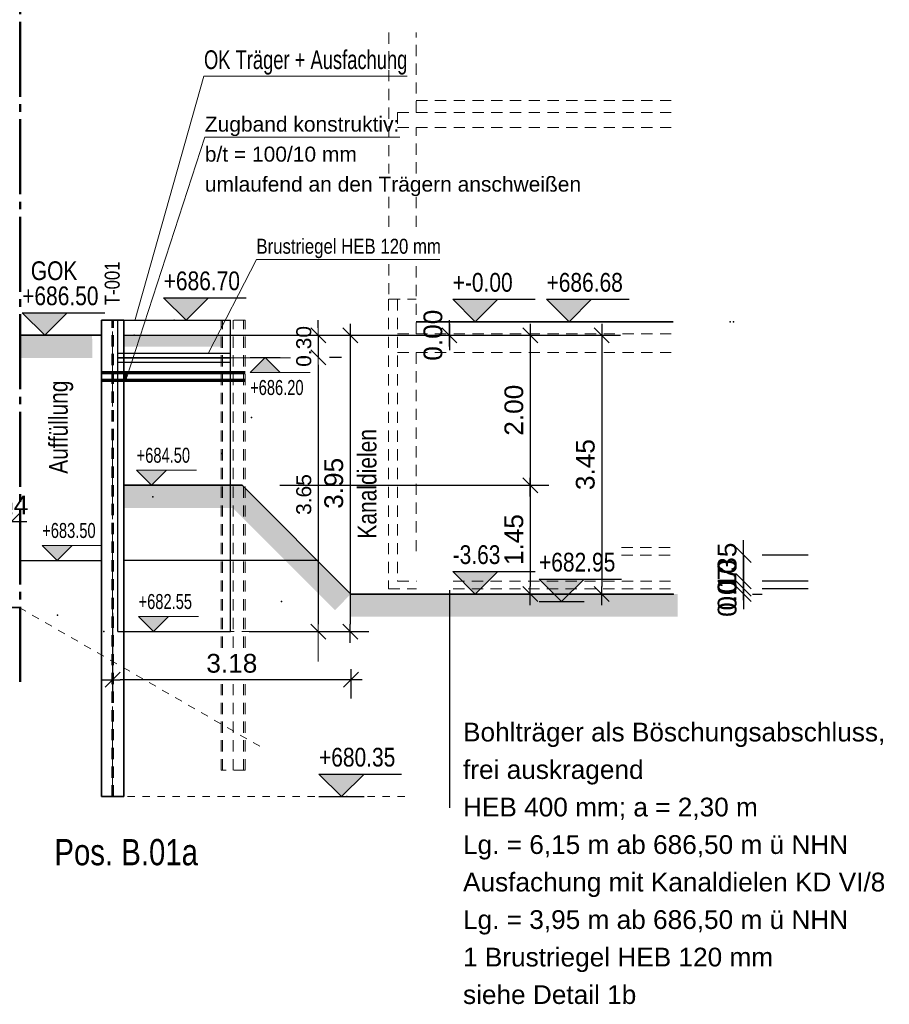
# Model space of a CAD drawing. Header units: metres. Extents: x 0 to 119, y 1 to 83.
# Tile 13 of 29: x 8 to 19, y 63 to 76. Entities that reach past the tile are written whole.
import ezdxf

# ---------------------------------------------------------------- set-up
doc = ezdxf.new("R2010")
doc.units = ezdxf.units.M
for name, pattern in [('ACHSE3', [1.25, 1, -0.1, 0.05, -0.1]), ('DURCHG', [0]), ('GESTR2', [0.25, 0.15, -0.1]), ('PUNKTE', [0.15, 0.05, -0.1])]:
    doc.linetypes.add(name, pattern=pattern)
for name, color, linetype in [('Ausfachung', 7, 'Continuous'), ('Aushub', 7, 'Continuous'), ('Bodenprofil', 7, 'Continuous'), ('BT-Verbau', 7, 'Continuous'), ('Gel_nde', 7, 'Continuous'), ('GEOMETRIE', 7, 'Continuous'), ('Grundst_cksgrenze', 7, 'Continuous'), ('HILFPU', 7, 'Continuous'), ('MAKET', 7, 'Continuous'), ('Nachbargeb_ude', 7, 'Continuous'), ('Neubau', 7, 'Continuous'), ('SCHRAFF', 7, 'Continuous'), ('TEXTE', 7, 'Continuous'), ('Zugband', 7, 'Continuous')]:
    doc.layers.add(name, color=color, linetype=linetype)
doc.styles.add('Arial', font='arial.ttf')
doc.dimstyles.new('ISBSTRICH2E', dxfattribs={"dimtxt": 0.25, "dimasz": 0.1, "dimexe": 0.25, "dimexo": 1, "dimgap": 0.09, "dimtad": 1, "dimzin": 0, "dimdsep": 46, "dimtxsty": 'Arial', "dimblk": 'ID2', "dimblk1": 'ID2', "dimblk2": 'ID2', "dimsah": 1, "dimcen": 0.09, "dimdle": 0.15, "dimclrd": 1, "dimclre": 1, "dimclrt": 1, "dimazin": 0, "dimtfac": 1, "dimtdec": 4, "dimtix": 1, "dimtmove": 2, "dimatfit": 3, "dimfxl": 1, "dimtvp": 0.004, "dimtolj": 1, "dimtzin": 0, "dimarcsym": 0})
doc.dimstyles.new('ISBSTRICH4E', dxfattribs={"dimtxt": 0.25, "dimasz": 0.1, "dimexe": 0.25, "dimexo": 1, "dimgap": 0.09, "dimtad": 1, "dimzin": 0, "dimdsep": 46, "dimtxsty": 'Arial', "dimblk": 'ID4', "dimblk1": 'ID4', "dimblk2": 'ID4', "dimsah": 1, "dimcen": 0.09, "dimdle": 0.15, "dimclrd": 7, "dimclre": 7, "dimclrt": 7, "dimazin": 0, "dimtfac": 1, "dimtdec": 4, "dimtix": 1, "dimtmove": 2, "dimatfit": 3, "dimfxl": 1, "dimtvp": 0.004, "dimtolj": 1, "dimtzin": 0, "dimarcsym": 0})
doc.dimstyles.new('ISBSTRICH6E', dxfattribs={"dimtxt": 0.2, "dimasz": 0.1, "dimexe": 0.15, "dimexo": 1.1, "dimgap": 0.09, "dimtad": 1, "dimzin": 0, "dimdsep": 46, "dimtxsty": 'Arial', "dimblk": 'ID6', "dimblk1": 'ID6', "dimblk2": 'ID6', "dimsah": 1, "dimcen": 0.09, "dimdle": 0.15, "dimclrd": 7, "dimclre": 7, "dimclrt": 7, "dimazin": 0, "dimtfac": 1, "dimtdec": 4, "dimtix": 1, "dimtmove": 2, "dimatfit": 3, "dimfxl": 1, "dimtvp": 0.005, "dimtolj": 1, "dimtzin": 0, "dimarcsym": 0})

# ---------------------------------------------------------------- blocks, each defined once
blk = doc.blocks.new('ID4')
at = {"color": 7, "linetype": 'DURCHG', "lineweight": 25}
for p, q in [((-1, -1), (1, 1)), ((1.5, 0), (-1, 0))]:
    blk.add_line(p, q, dxfattribs=at)
blk = doc.blocks.new('*D48')
at = {"layer": 'Defpoints', "color": 0}
for p in [(7.429, 69.734), (7.429, 68.887), (7.669, 68.887)]:
    blk.add_point(p, dxfattribs=at)
at = {"layer": 'MAKET', "color": 7, "lineweight": -2}
for p, q in [((7.429, 69.887), (7.429, 69.984)), ((7.669, 69.887), (7.669, 69.984)), ((7.329, 69.734), (7.229, 69.734)), ((7.669, 69.734), (7.429, 69.734)), ((7.769, 69.734), (7.869, 69.734))]:
    blk.add_line(p, q, dxfattribs=at)
at = {"layer": 'MAKET', "color": 7, "lineweight": -2, "xscale": 0.1, "yscale": 0.1, "zscale": 0.1}
blk.add_blockref('ID4', (7.429, 69.734), dxfattribs=at)
at = {"layer": 'MAKET', "color": 7, "lineweight": -2, "xscale": 0.1, "yscale": 0.1, "zscale": 0.1, "rotation": 180}
blk.add_blockref('ID4', (7.669, 69.734), dxfattribs=at)
at = {"layer": 'MAKET', "color": 7, "insert": (7.549, 69.952), "char_height": 0.25, "attachment_point": 5, "style": 'Arial'}
blk.add_mtext('\\A1;0.24', dxfattribs=at)
blk = doc.blocks.new('*D58')
at = {"layer": 'Defpoints', "color": 0}
for p in [(17.283, 69.287), (17.283, 68.937), (17.424, 68.937)]:
    blk.add_point(p, dxfattribs=at)
at = {"layer": 'MAKET', "color": 7, "lineweight": -2}
for p, q in [((17.424, 69.387), (17.424, 69.487)), ((17.424, 69.287), (17.424, 68.937)), ((18.283, 69.287), (17.674, 69.287)), ((18.283, 68.937), (17.674, 68.937)), ((17.424, 68.837), (17.424, 68.737))]:
    blk.add_line(p, q, dxfattribs=at)
at = {"layer": 'MAKET', "color": 7, "lineweight": -2, "xscale": 0.1, "yscale": 0.1, "zscale": 0.1}
for p, rotation in [((17.424, 69.287), 270), ((17.424, 68.937), 90)]:
    blk.add_blockref('ID4', p, dxfattribs=dict(at, rotation=rotation))
at = {"layer": 'MAKET', "color": 7, "insert": (17.206, 69.112), "char_height": 0.25, "attachment_point": 5, "rotation": 90, "style": 'Arial'}
blk.add_mtext('\\A1;0.35', dxfattribs=at)
blk = doc.blocks.new('*D59')
at = {"layer": 'Defpoints', "color": 0}
for p in [(17.283, 68.937), (17.283, 68.837), (17.424, 68.837)]:
    blk.add_point(p, dxfattribs=at)
at = {"layer": 'MAKET', "color": 7, "lineweight": -2}
for p, q in [((17.424, 69.037), (17.424, 69.137)), ((17.424, 68.937), (17.424, 68.837)), ((18.283, 68.937), (17.674, 68.937)), ((18.283, 68.837), (17.674, 68.837)), ((17.424, 68.737), (17.424, 68.637))]:
    blk.add_line(p, q, dxfattribs=at)
at = {"layer": 'MAKET', "color": 7, "lineweight": -2, "xscale": 0.1, "yscale": 0.1, "zscale": 0.1}
for p, rotation in [((17.424, 68.937), 270), ((17.424, 68.837), 90)]:
    blk.add_blockref('ID4', p, dxfattribs=dict(at, rotation=rotation))
at = {"layer": 'MAKET', "color": 7, "insert": (17.206, 68.887), "char_height": 0.25, "attachment_point": 5, "rotation": 90, "style": 'Arial'}
blk.add_mtext('\\A1;0.10', dxfattribs=at)
blk = doc.blocks.new('*D60')
at = {"layer": 'Defpoints', "color": 0}
for p in [(17.283, 68.837), (16.544, 68.767), (17.424, 68.767)]:
    blk.add_point(p, dxfattribs=at)
at = {"layer": 'MAKET', "color": 7, "lineweight": -2}
for p, q in [((17.424, 68.937), (17.424, 69.037)), ((17.424, 68.837), (17.424, 68.767)), ((18.283, 68.837), (17.674, 68.837)), ((17.424, 68.667), (17.424, 68.567)), ((17.544, 68.767), (17.674, 68.767))]:
    blk.add_line(p, q, dxfattribs=at)
at = {"layer": 'MAKET', "color": 7, "lineweight": -2, "xscale": 0.1, "yscale": 0.1, "zscale": 0.1}
for p, rotation in [((17.424, 68.837), 270), ((17.424, 68.767), 90)]:
    blk.add_blockref('ID4', p, dxfattribs=dict(at, rotation=rotation))
at = {"layer": 'MAKET', "color": 7, "insert": (17.206, 68.802), "char_height": 0.25, "attachment_point": 5, "rotation": 90, "style": 'Arial'}
blk.add_mtext('\\A1;0.07', dxfattribs=at)
blk = doc.blocks.new('DIM55')
at = {"layer": 'MAKET', "color": 7, "linetype": 'DURCHG', "lineweight": 25}
for p, q in [((13.846, 68.767), (13.546, 69.067)), ((13.546, 69.067), (14.646, 69.067)), ((14.146, 69.067), (13.846, 68.767)), ((13.546, 68.767), (14.146, 68.767))]:
    blk.add_line(p, q, dxfattribs=at)
at = {"layer": 'MAKET', "color": 4}
for p in [(17.29, 72.397), (16.486, 68.767)]:
    blk.add_point(p, dxfattribs=at)
blk = doc.blocks.new('DIM56')
at = {"layer": 'MAKET', "color": 7, "linetype": 'DURCHG', "lineweight": 25}
for p, q in [((13.846, 72.397), (13.546, 72.697)), ((13.546, 72.697), (14.646, 72.697)), ((14.146, 72.697), (13.846, 72.397)), ((13.546, 72.397), (14.146, 72.397))]:
    blk.add_line(p, q, dxfattribs=at)
at = {"layer": 'MAKET', "color": 7, "style": 'Arial', "width": 0.8}
blk.add_text('-3.63', height=0.25, dxfattribs=at).set_placement((13.546, 69.167))
blk = doc.blocks.new('DIM57')
at = {"layer": 'MAKET', "color": 7, "style": 'Arial', "width": 0.8}
blk.add_text('+-0.00', height=0.25, dxfattribs=at).set_placement((13.546, 72.797))
blk = doc.blocks.new('ID2')
at = {"color": 1, "linetype": 'DURCHG', "lineweight": 25}
for p, q in [((-1, -1), (1, 1)), ((1.5, 0), (-1, 0))]:
    blk.add_line(p, q, dxfattribs=at)
blk = doc.blocks.new('*D312')
at = {"layer": 'Defpoints', "color": 0}
for p in [(8.863, 72.217), (12.19, 68.767), (15.533, 68.767)]:
    blk.add_point(p, dxfattribs=at)
at = {"layer": 'MAKET', "color": 1, "lineweight": -2}
for p, q in [((9.863, 72.217), (15.783, 72.217)), ((15.533, 72.117), (15.533, 68.867)), ((13.19, 68.767), (15.783, 68.767))]:
    blk.add_line(p, q, dxfattribs=at)
at = {"layer": 'MAKET', "color": 1, "lineweight": -2, "xscale": 0.1, "yscale": 0.1, "zscale": 0.1}
for p, rotation in [((15.533, 72.217), 90), ((15.533, 68.767), 270)]:
    blk.add_blockref('ID2', p, dxfattribs=dict(at, rotation=rotation))
at = {"layer": 'MAKET', "color": 1, "insert": (15.315, 70.492), "char_height": 0.25, "attachment_point": 5, "rotation": 90, "style": 'Arial'}
blk.add_mtext('\\A1;3.45', dxfattribs=at)
blk = doc.blocks.new('*D313')
at = {"layer": 'Defpoints', "color": 0}
for p in [(10.703, 72.217), (9.834, 68.267), (12.18, 68.267)]:
    blk.add_point(p, dxfattribs=at)
at = {"layer": 'MAKET', "color": 7, "lineweight": -2}
for p, q in [((11.703, 72.217), (12.43, 72.217)), ((12.18, 72.117), (12.18, 68.367)), ((10.834, 68.267), (12.43, 68.267))]:
    blk.add_line(p, q, dxfattribs=at)
at = {"layer": 'MAKET', "color": 7, "lineweight": -2, "xscale": 0.1, "yscale": 0.1, "zscale": 0.1}
for p, rotation in [((12.18, 72.217), 90), ((12.18, 68.267), 270)]:
    blk.add_blockref('ID4', p, dxfattribs=dict(at, rotation=rotation))
at = {"layer": 'MAKET', "color": 7, "insert": (11.962, 70.242), "char_height": 0.25, "attachment_point": 5, "rotation": 90, "style": 'Arial'}
blk.add_mtext('\\A1;3.95', dxfattribs=at)
blk = doc.blocks.new('ID6')
at = {"color": 3, "linetype": 'DURCHG', "lineweight": -3}
blk.add_line((-1, -1), (1, 1), dxfattribs=at)
at = {"color": 4, "linetype": 'DURCHG', "lineweight": 13}
blk.add_line((4, 0), (-1, 0), dxfattribs=at)
blk = doc.blocks.new('*D314')
at = {"layer": 'Defpoints', "color": 0}
for p in [(10.703, 72.217), (10.963, 71.92), (11.754, 71.92)]:
    blk.add_point(p, dxfattribs=at)
at = {"layer": 'MAKET', "color": 7, "lineweight": -2}
for p, q in [((11.754, 72.317), (11.754, 72.417)), ((11.754, 72.217), (11.754, 71.92)), ((11.803, 72.217), (11.904, 72.217)), ((11.754, 71.82), (11.754, 71.72)), ((12.063, 71.92), (11.904, 71.92))]:
    blk.add_line(p, q, dxfattribs=at)
at = {"layer": 'MAKET', "color": 7, "lineweight": -2, "xscale": 0.1, "yscale": 0.1, "zscale": 0.1}
for p, rotation in [((11.754, 71.92), 90), ((11.754, 72.217), 270)]:
    blk.add_blockref('ID6', p, dxfattribs=dict(at, rotation=rotation))
at = {"layer": 'MAKET', "color": 7, "insert": (11.562, 72.068), "char_height": 0.2, "attachment_point": 5, "rotation": 90, "style": 'Arial'}
blk.add_mtext('\\A1;0.30', dxfattribs=at)
blk = doc.blocks.new('*D315')
at = {"layer": 'Defpoints', "color": 0}
for p in [(10.963, 71.92), (9.834, 68.267), (11.754, 68.267)]:
    blk.add_point(p, dxfattribs=at)
at = {"layer": 'MAKET', "color": 7, "lineweight": -2}
for p, q in [((11.754, 71.82), (11.754, 68.367)), ((12.063, 71.92), (11.904, 71.92)), ((10.934, 68.267), (11.904, 68.267))]:
    blk.add_line(p, q, dxfattribs=at)
at = {"layer": 'MAKET', "color": 7, "lineweight": -2, "xscale": 0.1, "yscale": 0.1, "zscale": 0.1}
for p, rotation in [((11.754, 71.92), 90), ((11.754, 68.267), 270)]:
    blk.add_blockref('ID6', p, dxfattribs=dict(at, rotation=rotation))
at = {"layer": 'MAKET', "color": 7, "insert": (11.562, 70.093), "char_height": 0.2, "attachment_point": 5, "rotation": 90, "style": 'Arial'}
blk.add_mtext('\\A1;3.65', dxfattribs=at)
blk = doc.blocks.new('*D316')
at = {"layer": 'Defpoints', "color": 0}
for p in [(10.864, 72.217), (10.864, 72.217), (13.502, 72.217)]:
    blk.add_point(p, dxfattribs=at)
at = {"layer": 'MAKET', "color": 7, "lineweight": -2}
for p, q in [((13.502, 72.317), (13.502, 72.417)), ((11.864, 72.217), (13.752, 72.217)), ((11.864, 72.217), (13.752, 72.217)), ((13.502, 72.217), (13.502, 72.217)), ((13.502, 72.117), (13.502, 72.017))]:
    blk.add_line(p, q, dxfattribs=at)
at = {"layer": 'MAKET', "color": 7, "lineweight": -2, "xscale": 0.1, "yscale": 0.1, "zscale": 0.1}
for rotation in [90, 270]:
    blk.add_blockref('ID4', (13.502, 72.217), dxfattribs=dict(at, rotation=rotation))
at = {"layer": 'MAKET', "color": 7, "insert": (13.284, 72.217), "char_height": 0.25, "attachment_point": 5, "rotation": 90, "style": 'Arial'}
blk.add_mtext('\\A1;0.00', dxfattribs=at)
blk = doc.blocks.new('DIM311')
at = {"layer": 'MAKET', "color": 7, "linetype": 'DURCHG', "lineweight": 25}
for p, q in [((12.064, 66.067), (11.764, 66.367)), ((11.764, 66.367), (12.864, 66.367)), ((12.364, 66.367), (12.064, 66.067)), ((11.764, 66.067), (12.364, 66.067))]:
    blk.add_line(p, q, dxfattribs=at)
at = {"layer": 'MAKET', "color": 4}
for p in [(9.834, 72.417), (17.247, 72.397), (9.301, 72.217), (11.264, 68.667), (12.134, 66.067)]:
    blk.add_point(p, dxfattribs=at)
blk = doc.blocks.new('DIM312')
at = {"layer": 'MAKET', "color": 7, "linetype": 'DURCHG', "lineweight": 25}
for p, q in [((14.997, 68.667), (14.697, 68.967)), ((14.697, 68.967), (15.797, 68.967)), ((15.297, 68.967), (14.997, 68.667)), ((14.697, 68.667), (15.297, 68.667))]:
    blk.add_line(p, q, dxfattribs=at)
at = {"layer": 'MAKET', "color": 7, "style": 'Arial', "width": 0.8}
blk.add_text('+680.35', height=0.25, dxfattribs=at).set_placement((11.764, 66.467))
blk = doc.blocks.new('DIM313')
at = {"layer": 'MAKET', "color": 7, "linetype": 'DURCHG', "lineweight": 25}
for p, q in [((8.107, 72.217), (7.807, 72.517)), ((7.807, 72.517), (8.907, 72.517)), ((8.407, 72.517), (8.107, 72.217)), ((7.807, 72.217), (8.407, 72.217))]:
    blk.add_line(p, q, dxfattribs=at)
at = {"layer": 'MAKET', "color": 7, "style": 'Arial', "width": 0.8}
blk.add_text('+682.95', height=0.25, dxfattribs=at).set_placement((14.697, 69.067))
blk = doc.blocks.new('DIM314')
at = {"layer": 'MAKET', "color": 7, "linetype": 'DURCHG', "lineweight": 25}
for p, q in [((15.097, 72.397), (14.797, 72.697)), ((14.797, 72.697), (15.897, 72.697)), ((15.397, 72.697), (15.097, 72.397)), ((14.797, 72.397), (15.397, 72.397))]:
    blk.add_line(p, q, dxfattribs=at)
at = {"layer": 'MAKET', "color": 7, "style": 'Arial', "width": 0.8}
blk.add_text('+686.50', height=0.25, dxfattribs=at).set_placement((7.807, 72.617))
blk = doc.blocks.new('DIM315')
at = {"layer": 'MAKET', "color": 7, "linetype": 'DURCHG', "lineweight": 25}
for p, q in [((9.993, 72.417), (9.693, 72.717)), ((9.693, 72.717), (10.793, 72.717)), ((10.293, 72.717), (9.993, 72.417)), ((9.693, 72.417), (10.293, 72.417))]:
    blk.add_line(p, q, dxfattribs=at)
at = {"layer": 'MAKET', "color": 7, "style": 'Arial', "width": 0.8}
blk.add_text('+686.68', height=0.25, dxfattribs=at).set_placement((14.797, 72.797))
blk = doc.blocks.new('DIM316')
at = {"layer": 'MAKET', "color": 7, "style": 'Arial', "width": 0.8}
blk.add_text('+686.70', height=0.25, dxfattribs=at).set_placement((9.693, 72.817))
blk = doc.blocks.new('DIM317')
at = {"layer": 'MAKET', "color": 7, "linetype": 'DURCHG', "lineweight": 25}
blk.add_line((13.502, 68.82), (13.502, 65.917), dxfattribs=at)
blk = doc.blocks.new('*D324')
at = {"layer": 'Defpoints', "color": 0}
for p in [(8.863, 72.217), (10.24, 70.217), (14.58, 70.217)]:
    blk.add_point(p, dxfattribs=at)
at = {"layer": 'MAKET', "color": 1, "lineweight": -2}
for p, q in [((9.863, 72.217), (14.83, 72.217)), ((14.58, 72.117), (14.58, 70.317)), ((11.24, 70.217), (14.83, 70.217))]:
    blk.add_line(p, q, dxfattribs=at)
at = {"layer": 'MAKET', "color": 1, "lineweight": -2, "xscale": 0.1, "yscale": 0.1, "zscale": 0.1}
for p, rotation in [((14.58, 72.217), 90), ((14.58, 70.217), 270)]:
    blk.add_blockref('ID2', p, dxfattribs=dict(at, rotation=rotation))
at = {"layer": 'MAKET', "color": 1, "insert": (14.363, 71.217), "char_height": 0.25, "attachment_point": 5, "rotation": 90, "style": 'Arial'}
blk.add_mtext('\\A1;2.00', dxfattribs=at)
blk = doc.blocks.new('*D325')
at = {"layer": 'Defpoints', "color": 0}
for p in [(10.24, 70.217), (12.19, 68.767), (14.58, 68.767)]:
    blk.add_point(p, dxfattribs=at)
at = {"layer": 'MAKET', "color": 1, "lineweight": -2}
for p, q in [((11.24, 70.217), (14.83, 70.217)), ((14.58, 70.117), (14.58, 68.867)), ((13.19, 68.767), (14.83, 68.767))]:
    blk.add_line(p, q, dxfattribs=at)
at = {"layer": 'MAKET', "color": 1, "lineweight": -2, "xscale": 0.1, "yscale": 0.1, "zscale": 0.1}
for p, rotation in [((14.58, 70.217), 90), ((14.58, 68.767), 270)]:
    blk.add_blockref('ID2', p, dxfattribs=dict(at, rotation=rotation))
at = {"layer": 'MAKET', "color": 1, "insert": (14.363, 69.492), "char_height": 0.25, "attachment_point": 5, "rotation": 90, "style": 'Arial'}
blk.add_mtext('\\A1;1.45', dxfattribs=at)
blk = doc.blocks.new('DIM320')
at = {"layer": 'Nachbargeb_ude', "color": 7, "linetype": 'DURCHG', "lineweight": 18}
for p, q in [((9.559, 68.267), (9.359, 68.467)), ((9.359, 68.467), (10.159, 68.467)), ((9.759, 68.467), (9.559, 68.267)), ((9.359, 68.267), (9.759, 68.267))]:
    blk.add_line(p, q, dxfattribs=at)
at = {"layer": 'Nachbargeb_ude', "color": 4}
for p in [(11.624, 71.92), (4.947, 71.377), (9.777, 70.217), (7.779, 69.214), (8.894, 68.267)]:
    blk.add_point(p, dxfattribs=at)
blk = doc.blocks.new('DIM321')
at = {"layer": 'Nachbargeb_ude', "color": 7, "linetype": 'DURCHG', "lineweight": 18}
for p, q in [((8.274, 69.214), (8.074, 69.414)), ((8.074, 69.414), (8.874, 69.414)), ((8.474, 69.414), (8.274, 69.214)), ((8.074, 69.214), (8.474, 69.214))]:
    blk.add_line(p, q, dxfattribs=at)
at = {"layer": 'Nachbargeb_ude', "color": 7, "style": 'Arial', "width": 0.7}
blk.add_text('+682.55', height=0.2, dxfattribs=at).set_placement((9.359, 68.567))
blk = doc.blocks.new('DIM322')
at = {"layer": 'Nachbargeb_ude', "color": 7, "linetype": 'DURCHG', "lineweight": 18}
for p, q in [((9.533, 70.217), (9.333, 70.417)), ((9.333, 70.417), (10.133, 70.417)), ((9.733, 70.417), (9.533, 70.217)), ((9.333, 70.217), (9.733, 70.217))]:
    blk.add_line(p, q, dxfattribs=at)
at = {"layer": 'Nachbargeb_ude', "color": 7, "style": 'Arial', "width": 0.7}
blk.add_text('+683.50', height=0.2, dxfattribs=at).set_placement((8.074, 69.514))
blk = doc.blocks.new('DIM323')
at = {"layer": 'Nachbargeb_ude', "color": 7, "linetype": 'DURCHG', "lineweight": 18}
for p, q in [((5.333, 71.377), (5.133, 71.577)), ((5.133, 71.577), (5.933, 71.577)), ((5.533, 71.577), (5.333, 71.377)), ((5.133, 71.377), (5.533, 71.377))]:
    blk.add_line(p, q, dxfattribs=at)
at = {"layer": 'Nachbargeb_ude', "color": 7, "style": 'Arial', "width": 0.7}
blk.add_text('+684.50', height=0.2, dxfattribs=at).set_placement((9.333, 70.517))
blk = doc.blocks.new('DIM324')
at = {"layer": 'Nachbargeb_ude', "color": 7, "linetype": 'DURCHG', "lineweight": 18}
for p, q in [((11.046, 71.92), (10.846, 71.72)), ((10.846, 71.92), (11.246, 71.92)), ((11.246, 71.72), (11.046, 71.92)), ((10.846, 71.72), (11.646, 71.72))]:
    blk.add_line(p, q, dxfattribs=at)
at = {"layer": 'Nachbargeb_ude', "color": 7, "style": 'Arial', "width": 0.7}
blk.add_text('+685.66', height=0.2, dxfattribs=at).set_placement((5.133, 71.677))
blk = doc.blocks.new('DIM325')
at = {"layer": 'Nachbargeb_ude', "color": 7, "style": 'Arial', "width": 0.7}
blk.add_text('+686.20', height=0.2, dxfattribs=at).set_placement((10.846, 71.42))
blk = doc.blocks.new('*D332')
at = {"layer": 'Defpoints', "color": 0}
for p in [(9.013, 69.517), (12.19, 68.767), (9.013, 67.624)]:
    blk.add_point(p, dxfattribs=at)
at = {"layer": 'MAKET', "color": 1, "lineweight": -2}
for p, q in [((9.013, 68.517), (9.013, 67.374)), ((12.19, 67.767), (12.19, 67.374)), ((12.09, 67.624), (9.113, 67.624))]:
    blk.add_line(p, q, dxfattribs=at)
at = {"layer": 'MAKET', "color": 1, "lineweight": -2, "xscale": 0.1, "yscale": 0.1, "zscale": 0.1, "rotation": 180}
blk.add_blockref('ID2', (9.013, 67.624), dxfattribs=at)
at = {"layer": 'MAKET', "color": 1, "lineweight": -2, "xscale": 0.1, "yscale": 0.1, "zscale": 0.1}
blk.add_blockref('ID2', (12.19, 67.624), dxfattribs=at)
at = {"layer": 'MAKET', "color": 1, "insert": (10.602, 67.842), "char_height": 0.25, "attachment_point": 5, "style": 'Arial'}
blk.add_mtext('\\A1;3.18', dxfattribs=at)

msp = doc.modelspace()

# ---------------------------------------------------------------- hatches: boundary and pattern name
at = {"layer": 'Aushub'}
for points in [[(10.527, 70.003), (10.954, 70.003), (10.74, 70.217)], [(11.763, 68.767), (12.19, 68.767), (10.954, 70.003), (10.527, 70.003)], [(11.977, 68.553), (12.19, 68.767), (11.763, 68.767)], [(12.19, 68.465), (16.544, 68.465), (16.544, 68.767), (12.19, 68.767)]]:
    msp.add_hatch(color=7, dxfattribs=at).paths.add_polyline_path(points)
at = {"layer": 'Gel_nde'}
for color, points in [(7, [(7.779, 72.216), (8.74, 72.216), (8.74, 72.217)]), (7, [(7.779, 71.915), (8.741, 71.915), (8.74, 72.216), (7.779, 72.216)]), (84, [(9.163, 72.065), (10.458, 72.065), (10.458, 72.217), (9.163, 72.217)]), (7, [(7.779, 71.914), (8.741, 71.915), (7.779, 71.915)])]:
    msp.add_hatch(color=color, dxfattribs=at).paths.add_polyline_path(points)
at = {"layer": 'MAKET'}
for points in [[(9.993, 72.417), (10.293, 72.717), (9.693, 72.717)], [(13.846, 72.397), (14.146, 72.697), (13.546, 72.697)], [(15.097, 72.397), (15.397, 72.697), (14.797, 72.697)], [(8.107, 72.217), (8.407, 72.517), (7.807, 72.517)], [(10.846, 71.72), (11.246, 71.72), (11.046, 71.92)], [(9.533, 70.217), (9.733, 70.417), (9.333, 70.417)], [(8.274, 69.214), (8.474, 69.414), (8.074, 69.414)], [(13.846, 68.767), (14.146, 69.067), (13.546, 69.067)], [(14.997, 68.667), (15.297, 68.967), (14.697, 68.967)], [(9.559, 68.267), (9.759, 68.467), (9.359, 68.467)], [(12.064, 66.067), (12.364, 66.367), (11.764, 66.367)]]:
    msp.add_hatch(color=7, dxfattribs=at).paths.add_polyline_path(points)
at = {"layer": 'SCHRAFF'}
msp.add_hatch(color=7, dxfattribs=at).paths.add_polyline_path([(9.163, 69.915), (10.74, 69.915), (10.74, 70.217), (9.163, 70.217)])

# ---------------------------------------------------------------- linework, layer by layer
at = {"layer": 'Ausfachung', "color": 7, "linetype": 'DURCHG', "lineweight": 25}
for p, q in [((9.084, 68.267), (9.084, 72.417)), ((9.084, 72.417), (10.583, 72.417)), ((10.583, 68.267), (10.583, 72.417)), ((9.084, 71.977), (10.583, 71.977)), ((9.084, 71.92), (10.583, 71.92)), ((9.084, 71.914), (10.583, 71.914)), ((9.084, 71.857), (10.583, 71.857)), ((9.084, 68.267), (10.583, 68.267))]:
    msp.add_line(p, q, dxfattribs=at)
at = {"layer": 'Ausfachung', "color": 7, "linetype": 'ACHSE3', "lineweight": 18}
msp.add_line((9.084, 71.917), (11.624, 71.917), dxfattribs=at)
at = {"layer": 'Aushub', "color": 7, "linetype": 'DURCHG', "lineweight": 35}
for p, q in [((10.74, 70.217), (12.19, 68.767)), ((12.19, 68.767), (16.486, 68.767))]:
    msp.add_line(p, q, dxfattribs=at)
at = {"layer": 'Bodenprofil', "color": 84, "linetype": 'DURCHG', "lineweight": 25}
for p, q in [((7.779, 69.214), (8.863, 69.214)), ((11.743, 69.214), (9.163, 69.214))]:
    msp.add_line(p, q, dxfattribs=at)
at = {"layer": 'BT-Verbau', "color": 7, "linetype": 'DURCHG', "lineweight": 35}
for p, q in [((9.163, 72.417), (8.863, 72.417)), ((8.863, 66.067), (8.863, 72.417)), ((9.163, 66.067), (9.163, 72.417)), ((9.163, 66.067), (8.863, 66.067))]:
    msp.add_line(p, q, dxfattribs=at)
at = {"layer": 'BT-Verbau', "color": 7, "linetype": 'GESTR2', "lineweight": 35}
for p, q in [((9.007, 66.067), (9.007, 72.417)), ((9.02, 66.067), (9.02, 72.417))]:
    msp.add_line(p, q, dxfattribs=at)
at = {"layer": 'BT-Verbau', "color": 7, "linetype": 'ACHSE3', "lineweight": 18}
msp.add_line((9.013, 66.067), (9.013, 72.417), dxfattribs=at)
at = {"layer": 'BT-Verbau', "color": 8, "linetype": 'GESTR2', "lineweight": 9}
for p, q in [((10.778, 72.417), (10.458, 72.417)), ((10.458, 68.049), (10.458, 72.417)), ((10.477, 68.049), (10.477, 72.417)), ((10.618, 68.049), (10.618, 72.417)), ((10.759, 68.049), (10.759, 72.417)), ((10.778, 68.049), (10.778, 72.417)), ((10.458, 66.417), (10.458, 67.615)), ((10.477, 66.417), (10.477, 67.615)), ((10.618, 66.417), (10.618, 67.615)), ((10.759, 66.417), (10.759, 67.615)), ((10.778, 66.417), (10.778, 67.615)), ((10.778, 66.417), (10.458, 66.417))]:
    msp.add_line(p, q, dxfattribs=at)
at = {"layer": 'Gel_nde', "color": 7, "linetype": 'DURCHG', "lineweight": 35}
msp.add_line((7.788, 72.217), (8.863, 72.217), dxfattribs=at)
at = {"layer": 'Gel_nde', "color": 84, "linetype": 'DURCHG', "lineweight": 25}
msp.add_line((9.163, 72.217), (10.458, 72.217), dxfattribs=at)
at = {"layer": 'GEOMETRIE', "color": 7, "linetype": 'DURCHG', "lineweight": 35}
msp.add_line((10.74, 70.217), (9.163, 70.217), dxfattribs=at)
at = {"layer": 'GEOMETRIE', "color": 7, "linetype": 'PUNKTE', "lineweight": 18}
for p, q in [((11.434, 68.267), (10.393, 68.267)), ((9.209, 66.067), (13.004, 66.067))]:
    msp.add_line(p, q, dxfattribs=at)
at = {"layer": 'Grundst_cksgrenze', "color": 54, "linetype": 'ACHSE3', "lineweight": 50}
msp.add_line((7.779, 67.596), (7.779, 81.422), dxfattribs=at)
at = {"layer": 'HILFPU', "color": 4}
for p in [(10.864, 71.122), (10.465, 70.642), (9.547, 70.064), (8.279, 68.487)]:
    msp.add_point(p, dxfattribs=at)
at = {"layer": 'Nachbargeb_ude', "color": 7, "linetype": 'DURCHG', "lineweight": 35}
msp.add_line((7.779, 68.587), (7.129, 68.587), dxfattribs=at)
at = {"layer": 'Nachbargeb_ude', "color": 8, "linetype": 'PUNKTE', "lineweight": 9}
msp.add_line((7.769, 68.587), (11.039, 66.699), dxfattribs=at)
at = {"layer": 'Neubau', "color": 7, "linetype": 'GESTR2', "lineweight": 18}
for p, q in [((12.695, 76.252), (12.695, 74.373)), ((13.06, 75.187), (13.06, 76.252)), ((12.81, 75.187), (16.486, 75.187)), ((12.81, 75.187), (12.81, 74.987)), ((12.81, 74.987), (16.486, 74.987)), ((13.06, 74.373), (13.06, 74.987)), ((12.695, 74.06), (12.695, 73.66)), ((13.06, 73.66), (13.06, 74.06)), ((12.695, 73.163), (12.695, 72.697)), ((13.06, 72.237), (13.06, 73.163)), ((12.695, 72.697), (13.06, 72.697)), ((12.81, 72.697), (12.81, 68.937)), ((12.81, 72.237), (16.486, 72.237)), ((12.81, 71.987), (16.486, 71.987)), ((13.06, 71.987), (13.06, 69.287)), ((15.796, 69.287), (16.486, 69.287)), ((12.81, 68.937), (13.066, 68.937)), ((13.552, 68.937), (16.486, 68.937))]:
    msp.add_line(p, q, dxfattribs=at)
at = {"layer": 'Neubau', "color": 8, "linetype": 'GESTR2', "lineweight": 9}
for p, q in [((13.06, 75.347), (16.486, 75.347)), ((12.69, 72.697), (12.69, 68.837)), ((15.796, 69.387), (16.486, 69.387)), ((12.69, 68.837), (13.066, 68.837)), ((13.552, 68.837), (16.486, 68.837))]:
    msp.add_line(p, q, dxfattribs=at)
at = {"layer": 'Neubau', "color": 7, "linetype": 'DURCHG', "lineweight": 35}
msp.add_line((13.06, 72.397), (16.486, 72.397), dxfattribs=at)
at = {"layer": 'TEXTE', "color": 7, "linetype": 'DURCHG', "lineweight": 18}
for p, q in [((10.231, 75.672), (9.314, 72.428)), ((10.231, 75.672), (12.938, 75.672)), ((10.242, 74.856), (9.204, 71.659)), ((10.242, 74.856), (12.842, 74.856)), ((10.93, 73.228), (10.285, 71.975)), ((10.93, 73.228), (13.374, 73.228))]:
    msp.add_line(p, q, dxfattribs=at)
at = {"layer": 'Zugband', "color": 7, "linetype": 'DURCHG', "lineweight": 70}
for p, q in [((10.778, 71.715), (8.863, 71.715)), ((9.177, 71.715), (9.167, 71.715)), ((9.177, 71.715), (9.177, 71.615)), ((9.178, 71.715), (9.178, 71.615)), ((10.778, 71.615), (8.863, 71.615)), ((9.177, 71.615), (9.167, 71.615))]:
    msp.add_line(p, q, dxfattribs=at)

# ---------------------------------------------------------------- block references
for name in ['DIM315', 'DIM316', 'DIM57', 'DIM314', 'DIM56', 'DIM313', 'DIM311', 'DIM55', 'DIM320', 'DIM324', 'DIM323', 'DIM325', 'DIM322', 'DIM321', 'DIM312', 'DIM317']:
    msp.add_blockref(name, (0, 0))

# ---------------------------------------------------------------- texts
at = {"layer": 'Bodenprofil', "color": 84, "style": 'Arial', "width": 0.8}
msp.add_text('Auffüllung', height=0.25, rotation=90, dxfattribs=at).set_placement((8.414, 70.37))
at = {"layer": 'Gel_nde', "color": 7, "style": 'Arial', "width": 0.8}
msp.add_text('GOK', height=0.25, dxfattribs=at).set_placement((7.922, 72.952))
at = {"layer": 'MAKET', "color": 7, "style": 'Arial', "width": 0.8}
msp.add_text('Kanaldielen', height=0.25, rotation=90, dxfattribs=at).set_placement((12.53, 69.506))
at = {"layer": 'TEXTE', "color": 7, "style": 'Arial'}
for s, height, width, p in [('OK Träger + Ausfachung', 0.25, 0.7, (10.231, 75.765)), ('Brustriegel HEB 120 mm', 0.2, 0.8, (10.93, 73.303)), ('Pos. B.01a', 0.35, 0.8, (8.237, 65.151))]:
    msp.add_text(s, height=height, dxfattribs=dict(at, width=width)).set_placement(p)
for s, height, p in [('Zugband konstruktiv:', 0.2, (10.242, 74.931)), ('b/t = 100/10 mm', 0.2, (10.242, 74.531)), ('umlaufend an den Trägern anschweißen', 0.2, (10.242, 74.131)), ('Bohlträger als Böschungsabschluss,', 0.25, (13.684, 66.802)), ('frei auskragend', 0.25, (13.684, 66.302)), ('HEB 400 mm; a = 2,30 m', 0.25, (13.684, 65.802)), ('Lg. = 6,15 m ab 686,50 m ü NHN', 0.25, (13.684, 65.302)), ('Ausfachung mit Kanaldielen KD VI/8', 0.25, (13.684, 64.802)), ('Lg. = 3,95 m ab 686,50 m ü NHN', 0.25, (13.684, 64.302)), ('1 Brustriegel HEB 120 mm', 0.25, (13.684, 63.802)), ('siehe Detail 1b', 0.25, (13.684, 63.302))]:
    msp.add_text(s, height=height, dxfattribs=at).set_placement(p)
at = {"layer": 'TEXTE', "color": 7, "style": 'Arial', "width": 0.8}
msp.add_text('T-001', height=0.2, rotation=90, dxfattribs=at).set_placement((9.107, 72.617))

# ---------------------------------------------------------------- dimensions: what is measured, and where the dimension line sits
at = {"layer": 'MAKET'}
for base, p1, p2, dimstyle, picture, middle in [((13.501685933, 72.216818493), (10.864131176, 72.216818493), (10.864131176, 72.216818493), 'ISBSTRICH4E', '*D316', (13.284042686, 72.216818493)), ((15.533, 68.767), (8.863, 72.217), (12.19, 68.767), 'ISBSTRICH2E', '*D312', (15.315, 70.492)), ((14.58, 70.217), (8.863, 72.217), (10.24, 70.217), 'ISBSTRICH2E', '*D324', (14.363, 71.217)), ((12.18, 68.267), (10.703, 72.217), (9.834, 68.267), 'ISBSTRICH4E', '*D313', (11.962, 70.242)), ((11.754, 71.92), (10.703, 72.217), (10.963, 71.92), 'ISBSTRICH6E', '*D314', (11.562, 72.068)), ((11.754, 68.267), (10.963, 71.92), (9.834, 68.267), 'ISBSTRICH6E', '*D315', (11.562, 70.093)), ((14.58, 68.767), (10.24, 70.217), (12.19, 68.767), 'ISBSTRICH2E', '*D325', (14.363, 69.492)), ((17.424, 68.937), (17.283, 69.287), (17.283, 68.937), 'ISBSTRICH4E', '*D58', (17.206, 69.112)), ((17.424, 68.837), (17.283, 68.937), (17.283, 68.837), 'ISBSTRICH4E', '*D59', (17.206, 68.887)), ((17.424, 68.767), (17.283, 68.837), (16.544, 68.767), 'ISBSTRICH4E', '*D60', (17.206, 68.802))]:
    dim = msp.add_linear_dim(base=base, p1=p1, p2=p2, angle=90, dimstyle=dimstyle, override={"dimasz": 0.1}, dxfattribs=at)
    dim.commit()
    dim.dimension.update_dxf_attribs({"geometry": picture, "text_midpoint": middle})
for base, p1, p2, dimstyle, picture, middle in [((7.429, 69.734), (7.669, 68.887), (7.429, 68.887), 'ISBSTRICH4E', '*D48', (7.549, 69.952)), ((9.013, 67.624), (12.19, 68.767), (9.013, 69.517), 'ISBSTRICH2E', '*D332', (10.602, 67.842))]:
    dim = msp.add_linear_dim(base=base, p1=p1, p2=p2, dimstyle=dimstyle, override={"dimasz": 0.1}, dxfattribs=at)
    dim.commit()
    dim.dimension.update_dxf_attribs({"geometry": picture, "text_midpoint": middle})

doc.saveas('drawing.dxf')
